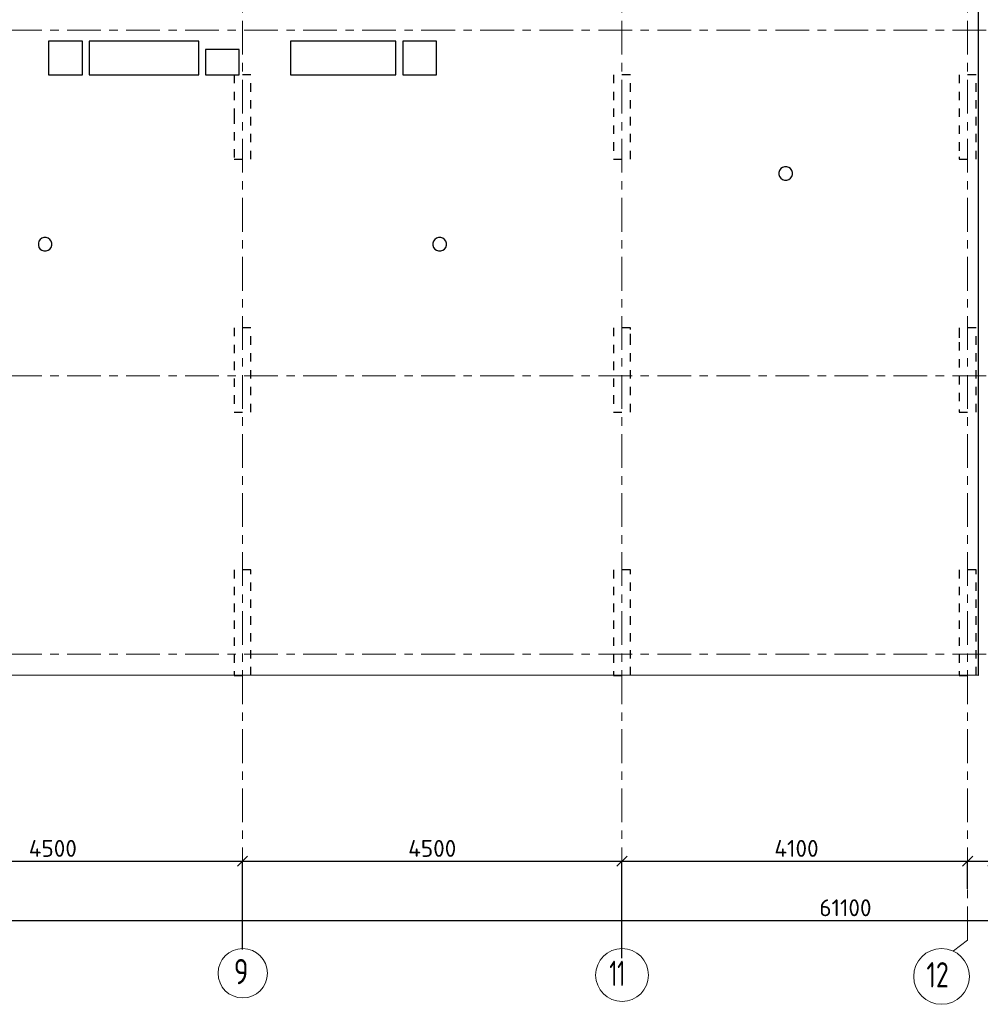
# Model space of a CAD drawing. Header units: metres. Extents: x -38 to 98, y -15 to 21.
# Tile 4 of 124: x 21 to 33, y -4 to 8. Entities that reach past the tile are written whole.
import ezdxf

# ---------------------------------------------------------------- set-up
doc = ezdxf.new("R2010")
doc.units = ezdxf.units.M
doc.header["$PDMODE"] = 65
for name, pattern in [('______11', [0.5, 0.4, -0.05, 0, -0.05]), ('______2', [0.0405, 0.03, -0.0105]), ('______5', [1.1, 0.8, -0.1, 0.1, -0.1])]:
    doc.linetypes.add(name, pattern=pattern)
for name, color, linetype, lineweight in [('XR$2$Осевая линия (1)', 7, '______5', 13), ('XR$2$Размерная линия (1)', 7, 'Continuous', 13), ('XR$4$Перекрытие (1)', 7, 'Continuous', 35)]:
    doc.layers.add(name, color=color, linetype=linetype, lineweight=lineweight)
doc.layers.add('XR$6$Стена_ бетон несущ.', color=7, linetype='Continuous', lineweight=70, true_color=0xb4b496)
doc.styles.add('ISOCPEUR', font='txt')
doc.dimstyles.new('DIMSTYLE_3', dxfattribs={"dimtxt": 0.2, "dimasz": 0.2, "dimexe": 0, "dimexo": 0, "dimgap": 0.1, "dimtad": 2, "dimdec": 0, "dimlfac": 1000, "dimrnd": 5, "dimzin": 12, "dimdsep": 46, "dimtxsty": 'ISOCPEUR', "dimblk1": 'ALL_ML_STRICH', "dimblk2": 'ALL_ML_STRICH', "dimsah": 1, "dimcen": 0, "dimclrd": 7, "dimclre": 256, "dimclrt": 7, "dimadec": 0, "dimazin": 0, "dimtfac": 1, "dimtdec": 0, "dimtix": 1, "dimtmove": 2, "dimatfit": 3, "dimfxl": 0, "dimtzin": 0, "dimlwd": 0, "dimlwe": -3, "dimarcsym": 0})
doc.dimstyles.new('DIMSTYLE_4', dxfattribs={"dimtxt": 0.2, "dimasz": 0.2, "dimexe": 0, "dimexo": 0, "dimgap": 0.1, "dimtad": 0, "dimdec": 0, "dimlfac": 1000, "dimrnd": 5, "dimzin": 12, "dimdsep": 46, "dimtxsty": 'ISOCPEUR', "dimblk1": 'ALL_ML_STRICH', "dimblk2": 'ALL_ML_STRICH', "dimsah": 1, "dimcen": 0, "dimclrd": 7, "dimclre": 256, "dimclrt": 7, "dimadec": 0, "dimazin": 0, "dimtfac": 1, "dimtdec": 0, "dimtix": 1, "dimtmove": 2, "dimatfit": 3, "dimfxl": 0, "dimtvp": 1.2, "dimtzin": 0, "dimlwd": 0, "dimlwe": -3, "dimarcsym": 0})

# ---------------------------------------------------------------- blocks, each defined once
blk = doc.blocks.new('ALL_ML_STRICH')
at = {"color": 0, "linetype": 'ByBlock', "lineweight": -2}
for p, q in [((-1, 0), (0.5, 0)), ((-0.3, -0.3), (0.3, 0.3)), ((0, -0.5), (0, 0.5))]:
    blk.add_line(p, q, dxfattribs=at)
blk = doc.blocks.new('*D12')
at = {"layer": 'DEFPOINTS', "color": 7, "linetype": 'Continuous', "lineweight": 13, "transparency": 33554687}
for p in [(0.5, -3.103), (61.6, -3.14), (0.5, -3.156)]:
    blk.add_point(p, dxfattribs=at)
at = {"layer": 'XR$2$Размерная линия (1)', "color": 9, "linetype": 'Continuous', "lineweight": -2, "true_color": 0xc7c7c7, "transparency": 33554687}
for p, q in [((0.5, -3.123), (0.5, -3.156)), ((61.6, -3.156), (61.6, -3.156))]:
    blk.add_line(p, q, dxfattribs=at)
at = {"layer": 'XR$2$Размерная линия (1)', "color": 7, "linetype": 'Continuous', "lineweight": -2, "transparency": 33554687}
blk.add_line((0.5, -3.156), (61.6, -3.156), dxfattribs=at)
at = {"layer": 'XR$2$Размерная линия (1)', "color": 7, "linetype": 'Continuous', "lineweight": 13, "transparency": 33554687, "xscale": 0.2, "yscale": 0.2, "zscale": 0.2, "rotation": 180}
blk.add_blockref('ALL_ML_STRICH', (0.5, -3.156), dxfattribs=at)
at = {"layer": 'XR$2$Размерная линия (1)', "color": 7, "linetype": 'Continuous', "lineweight": 13, "transparency": 33554687, "xscale": 0.2, "yscale": 0.2, "zscale": 0.2}
blk.add_blockref('ALL_ML_STRICH', (61.6, -3.156), dxfattribs=at)
at = {"layer": 'XR$2$Размерная линия (1)', "color": 7, "linetype": 'Continuous', "lineweight": 13, "transparency": 33554687, "insert": (31.1, -3.006), "char_height": 0.2, "width": 1, "attachment_point": 5, "style": 'ISOCPEUR'}
blk.add_mtext('\\A1;{61100}', dxfattribs=at)
blk = doc.blocks.new('*D17')
at = {"layer": 'DEFPOINTS', "color": 7, "linetype": 'Continuous', "lineweight": 13, "transparency": 33554687}
for p in [(19.45, -2.452), (19.45, -3.607), (23.95, -3.521)]:
    blk.add_point(p, dxfattribs=at)
at = {"layer": 'XR$2$Размерная линия (1)', "color": 9, "linetype": 'Continuous', "lineweight": -2, "true_color": 0xc7c7c7, "transparency": 33554687}
for p, q in [((19.45, -3.587), (19.45, -2.452)), ((23.95, -3.501), (23.95, -2.452))]:
    blk.add_line(p, q, dxfattribs=at)
at = {"layer": 'XR$2$Размерная линия (1)', "color": 7, "linetype": 'Continuous', "lineweight": -2, "transparency": 33554687}
blk.add_line((19.45, -2.452), (23.95, -2.452), dxfattribs=at)
at = {"layer": 'XR$2$Размерная линия (1)', "color": 7, "linetype": 'Continuous', "lineweight": 13, "transparency": 33554687, "xscale": 0.2, "yscale": 0.2, "zscale": 0.2, "rotation": 180}
blk.add_blockref('ALL_ML_STRICH', (19.45, -2.452), dxfattribs=at)
at = {"layer": 'XR$2$Размерная линия (1)', "color": 7, "linetype": 'Continuous', "lineweight": 13, "transparency": 33554687, "xscale": 0.2, "yscale": 0.2, "zscale": 0.2}
blk.add_blockref('ALL_ML_STRICH', (23.95, -2.452), dxfattribs=at)
at = {"layer": 'XR$2$Размерная линия (1)', "color": 7, "linetype": 'Continuous', "lineweight": 13, "transparency": 33554687, "insert": (21.7, -2.302), "char_height": 0.2, "width": 0.8, "attachment_point": 5, "style": 'ISOCPEUR'}
blk.add_mtext('\\A1;{4500}', dxfattribs=at)
blk = doc.blocks.new('*D18')
at = {"layer": 'DEFPOINTS', "color": 7, "linetype": 'Continuous', "lineweight": 13, "transparency": 33554687}
for p in [(23.95, -2.452), (23.95, -3.521), (28.45, -3.623)]:
    blk.add_point(p, dxfattribs=at)
at = {"layer": 'XR$2$Размерная линия (1)', "color": 9, "linetype": 'Continuous', "lineweight": -2, "true_color": 0xc7c7c7, "transparency": 33554687}
for p, q in [((23.95, -3.501), (23.95, -2.452)), ((28.45, -3.603), (28.45, -2.452))]:
    blk.add_line(p, q, dxfattribs=at)
at = {"layer": 'XR$2$Размерная линия (1)', "color": 7, "linetype": 'Continuous', "lineweight": -2, "transparency": 33554687}
blk.add_line((23.95, -2.452), (28.45, -2.452), dxfattribs=at)
at = {"layer": 'XR$2$Размерная линия (1)', "color": 7, "linetype": 'Continuous', "lineweight": 13, "transparency": 33554687, "xscale": 0.2, "yscale": 0.2, "zscale": 0.2, "rotation": 180}
blk.add_blockref('ALL_ML_STRICH', (23.95, -2.452), dxfattribs=at)
at = {"layer": 'XR$2$Размерная линия (1)', "color": 7, "linetype": 'Continuous', "lineweight": 13, "transparency": 33554687, "xscale": 0.2, "yscale": 0.2, "zscale": 0.2}
blk.add_blockref('ALL_ML_STRICH', (28.45, -2.452), dxfattribs=at)
at = {"layer": 'XR$2$Размерная линия (1)', "color": 7, "linetype": 'Continuous', "lineweight": 13, "transparency": 33554687, "insert": (26.2, -2.302), "char_height": 0.2, "width": 0.8, "attachment_point": 5, "style": 'ISOCPEUR'}
blk.add_mtext('\\A1;{4500}', dxfattribs=at)
blk = doc.blocks.new('*D19')
at = {"layer": 'DEFPOINTS', "color": 7, "linetype": 'Continuous', "lineweight": 13, "transparency": 33554687}
for p in [(28.45, -2.452), (32.55, -2.802), (28.45, -3.623)]:
    blk.add_point(p, dxfattribs=at)
at = {"layer": 'XR$2$Размерная линия (1)', "color": 9, "linetype": 'Continuous', "lineweight": -2, "true_color": 0xc7c7c7, "transparency": 33554687}
for p, q in [((28.45, -3.603), (28.45, -2.452)), ((32.55, -2.782), (32.55, -2.452))]:
    blk.add_line(p, q, dxfattribs=at)
at = {"layer": 'XR$2$Размерная линия (1)', "color": 7, "linetype": 'Continuous', "lineweight": -2, "transparency": 33554687}
blk.add_line((28.45, -2.452), (32.55, -2.452), dxfattribs=at)
at = {"layer": 'XR$2$Размерная линия (1)', "color": 7, "linetype": 'Continuous', "lineweight": 13, "transparency": 33554687, "xscale": 0.2, "yscale": 0.2, "zscale": 0.2, "rotation": 180}
blk.add_blockref('ALL_ML_STRICH', (28.45, -2.452), dxfattribs=at)
at = {"layer": 'XR$2$Размерная линия (1)', "color": 7, "linetype": 'Continuous', "lineweight": 13, "transparency": 33554687, "xscale": 0.2, "yscale": 0.2, "zscale": 0.2}
blk.add_blockref('ALL_ML_STRICH', (32.55, -2.452), dxfattribs=at)
at = {"layer": 'XR$2$Размерная линия (1)', "color": 7, "linetype": 'Continuous', "lineweight": 13, "transparency": 33554687, "insert": (30.52, -2.302), "char_height": 0.2, "width": 0.8, "attachment_point": 5, "style": 'ISOCPEUR'}
blk.add_mtext('\\A1;{4100}', dxfattribs=at)
blk = doc.blocks.new('*D20')
at = {"layer": 'DEFPOINTS', "color": 7, "linetype": 'Continuous', "lineweight": 13, "transparency": 33554687}
for p in [(32.55, -2.452), (32.55, -2.802), (32.85, -2.818)]:
    blk.add_point(p, dxfattribs=at)
at = {"layer": 'XR$2$Размерная линия (1)', "color": 9, "linetype": 'Continuous', "lineweight": -2, "true_color": 0xc7c7c7, "transparency": 33554687}
for p, q in [((32.55, -2.782), (32.55, -2.452)), ((32.85, -2.798), (32.85, -2.452))]:
    blk.add_line(p, q, dxfattribs=at)
at = {"layer": 'XR$2$Размерная линия (1)', "color": 7, "linetype": 'Continuous', "lineweight": -2, "transparency": 33554687}
blk.add_line((32.55, -2.452), (32.85, -2.452), dxfattribs=at)
at = {"layer": 'XR$2$Размерная линия (1)', "color": 7, "linetype": 'Continuous', "lineweight": 13, "transparency": 33554687, "xscale": 0.2, "yscale": 0.2, "zscale": 0.2, "rotation": 180}
blk.add_blockref('ALL_ML_STRICH', (32.55, -2.452), dxfattribs=at)
at = {"layer": 'XR$2$Размерная линия (1)', "color": 7, "linetype": 'Continuous', "lineweight": 13, "transparency": 33554687, "xscale": 0.2, "yscale": 0.2, "zscale": 0.2}
blk.add_blockref('ALL_ML_STRICH', (32.85, -2.452), dxfattribs=at)
at = {"layer": 'XR$2$Размерная линия (1)', "color": 7, "linetype": 'Continuous', "lineweight": 13, "transparency": 33554687, "insert": (33.178, -2.7), "char_height": 0.2, "width": 0.6, "attachment_point": 5, "style": 'ISOCPEUR'}
blk.add_mtext('\\A1;{300}', dxfattribs=at)

msp = doc.modelspace()

# ---------------------------------------------------------------- linework, layer by layer
at = {"layer": 'XR$2$Осевая линия (1)', "color": 253, "linetype": '______11', "lineweight": 13, "true_color": 0xa0a0a0, "transparency": 33554687}
for p, q in [((32.55, -3.39), (32.55, 19.78)), ((28.45, -3.39), (28.45, 8.92)), ((23.95, -3.39), (23.95, 8.13)), ((-2.63, 7.4), (62.6, 7.4)), ((-2.63, 3.3), (62.6, 3.3)), ((-2.63, 0), (62.6, 0)), ((32.3812, -3.5157), (32.55, -3.39))]:
    msp.add_line(p, q, dxfattribs=at)
at = {"layer": 'XR$2$Осевая линия (1)', "color": 7, "linetype": 'Continuous', "lineweight": 13, "transparency": 33554687}
for centre, radius in [((23.9524, -3.7819), 0.2924), ((28.4509, -3.8029), 0.3134), ((32.2404, -3.8199), 0.3304)]:
    msp.add_circle(centre, radius, dxfattribs=at)
at = {"layer": 'XR$4$Перекрытие (1)', "color": 7, "linetype": 'Continuous', "lineweight": 25, "transparency": 33554687}
for p, q in [((32.675, 16.6502), (32.675, -0.25)), ((21.65, 7.2702), (21.65, 6.8702)), ((22.05, 7.2702), (21.65, 7.2702)), ((22.05, 6.8702), (22.05, 7.2702)), ((22.13, 7.2702), (22.13, 6.8702)), ((23.43, 7.2702), (22.13, 7.2702)), ((23.43, 6.8702), (23.43, 7.2702)), ((24.52, 7.2702), (24.52, 6.8702)), ((25.77, 7.2702), (24.52, 7.2702)), ((25.77, 6.8702), (25.77, 7.2702)), ((25.8501, 7.2702), (25.8501, 6.8702)), ((26.2501, 7.2702), (25.8501, 7.2702)), ((26.2501, 6.8702), (26.2501, 7.2702)), ((23.51, 7.1702), (23.51, 6.8702)), ((23.91, 7.1702), (23.51, 7.1702)), ((23.91, 6.8702), (23.91, 7.1702)), ((21.65, 6.8702), (22.05, 6.8702)), ((22.13, 6.8702), (23.43, 6.8702)), ((23.51, 6.8702), (23.91, 6.8702)), ((24.52, 6.8702), (25.77, 6.8702)), ((25.8501, 6.8702), (26.2501, 6.8702)), ((30.3201, 5.7369), (30.3123, 5.7129)), ((30.3349, 5.7573), (30.3201, 5.7369)), ((30.3553, 5.7721), (30.3349, 5.7573)), ((30.3793, 5.7799), (30.3553, 5.7721)), ((30.4046, 5.7799), (30.3793, 5.7799)), ((30.4286, 5.7721), (30.4046, 5.7799)), ((30.449, 5.7573), (30.4286, 5.7721)), ((30.4638, 5.7369), (30.449, 5.7573)), ((30.4716, 5.7129), (30.4638, 5.7369)), ((30.3123, 5.7129), (30.3123, 5.6876)), ((30.3123, 5.6876), (30.3201, 5.6636)), ((30.3201, 5.6636), (30.3349, 5.6432)), ((30.3349, 5.6432), (30.3553, 5.6284)), ((30.3553, 5.6284), (30.3793, 5.6206)), ((30.3793, 5.6206), (30.4046, 5.6206)), ((30.4046, 5.6206), (30.4286, 5.6284)), ((30.4286, 5.6284), (30.449, 5.6432)), ((30.449, 5.6432), (30.4638, 5.6636)), ((30.4638, 5.6636), (30.4716, 5.6876)), ((30.4716, 5.6876), (30.4716, 5.7129)), ((21.5509, 4.918), (21.536, 4.8976)), ((21.5713, 4.9328), (21.5509, 4.918)), ((21.5953, 4.9406), (21.5713, 4.9328)), ((21.6205, 4.9406), (21.5953, 4.9406)), ((21.6445, 4.9328), (21.6205, 4.9406)), ((21.6649, 4.918), (21.6445, 4.9328)), ((21.6798, 4.8976), (21.6649, 4.918)), ((26.231, 4.918), (26.2162, 4.8976)), ((26.2514, 4.9328), (26.231, 4.918)), ((26.2754, 4.9406), (26.2514, 4.9328)), ((26.3006, 4.9406), (26.2754, 4.9406)), ((26.3246, 4.9328), (26.3006, 4.9406)), ((26.3451, 4.918), (26.3246, 4.9328)), ((26.3599, 4.8976), (26.3451, 4.918)), ((21.536, 4.8976), (21.5282, 4.8736)), ((21.5282, 4.8736), (21.5282, 4.8483)), ((21.5282, 4.8483), (21.536, 4.8243)), ((21.536, 4.8243), (21.5509, 4.8039)), ((21.5509, 4.8039), (21.5713, 4.7891)), ((21.5713, 4.7891), (21.5953, 4.7813)), ((21.6205, 4.7813), (21.6445, 4.7891)), ((21.6445, 4.7891), (21.6649, 4.8039)), ((21.6649, 4.8039), (21.6798, 4.8243)), ((21.6876, 4.8736), (21.6798, 4.8976)), ((21.6798, 4.8243), (21.6876, 4.8483)), ((21.6876, 4.8483), (21.6876, 4.8736)), ((26.2162, 4.8976), (26.2084, 4.8736)), ((26.2084, 4.8736), (26.2084, 4.8483)), ((26.2084, 4.8483), (26.2162, 4.8243)), ((26.2162, 4.8243), (26.231, 4.8039)), ((26.231, 4.8039), (26.2514, 4.7891)), ((26.2514, 4.7891), (26.2754, 4.7813)), ((26.3006, 4.7813), (26.3246, 4.7891)), ((26.3246, 4.7891), (26.3451, 4.8039)), ((26.3451, 4.8039), (26.3599, 4.8243)), ((26.3677, 4.8736), (26.3599, 4.8976)), ((26.3599, 4.8243), (26.3677, 4.8483)), ((26.3677, 4.8483), (26.3677, 4.8736)), ((21.5953, 4.7813), (21.6205, 4.7813)), ((26.2754, 4.7813), (26.3006, 4.7813)), ((32.675, -0.25), (19.55, -0.2498))]:
    msp.add_line(p, q, dxfattribs=at)
at = {"layer": 'XR$6$Стена_ бетон несущ.', "color": 253, "linetype": '______2', "lineweight": -3, "true_color": 0xa0a0a0, "transparency": 33554687}
for p, q in [((24.05, 6.87), (23.85, 6.87)), ((23.85, 6.87), (23.85, 6.67)), ((24.05, 6.67), (24.05, 6.87)), ((28.55, 6.87), (28.35, 6.87)), ((28.35, 6.87), (28.35, 5.87)), ((28.55, 5.87), (28.55, 6.87)), ((32.65, 6.87), (32.45, 6.87)), ((32.45, 6.87), (32.45, 5.8989)), ((32.65, 5.87), (32.65, 6.87)), ((23.85, 6.67), (23.85, 6.47)), ((24.05, 5.87), (24.05, 6.67)), ((23.85, 6.47), (23.85, 6.39)), ((23.85, 6.39), (23.85, 5.87)), ((23.85, 5.87), (24.05, 5.87)), ((28.35, 5.87), (28.55, 5.87)), ((32.45, 5.8989), (32.45, 5.87)), ((32.45, 5.87), (32.65, 5.87)), ((24.05, 3.87), (23.85, 3.87)), ((23.85, 3.87), (23.85, 2.87)), ((24.05, 2.87), (24.05, 3.87)), ((28.55, 3.87), (28.35, 3.87)), ((28.35, 3.87), (28.35, 2.87)), ((28.55, 3.85), (28.55, 3.87)), ((32.65, 3.87), (32.45, 3.87)), ((32.45, 3.87), (32.45, 3.85)), ((32.65, 2.87), (32.65, 3.87)), ((28.55, 3.7), (28.55, 3.85)), ((32.45, 3.85), (32.45, 3.7)), ((28.55, 2.87), (28.55, 3.7)), ((32.45, 3.7), (32.45, 2.87)), ((23.85, 2.87), (24.05, 2.87)), ((28.35, 2.87), (28.55, 2.87)), ((32.45, 2.87), (32.65, 2.87)), ((24.05, 1), (23.85, 1)), ((23.85, 1), (23.85, -0.25)), ((24.05, -0.25), (24.05, 1)), ((28.55, 1), (28.35, 1)), ((28.35, 1), (28.35, -0.25)), ((28.55, -0.25), (28.55, 1)), ((32.45, 1), (32.45, -0.25)), ((32.65, 1), (32.45, 1)), ((32.65, -0.25), (32.65, 1)), ((32.65, 1), (32.65, 1)), ((23.85, -0.25), (24.05, -0.25)), ((28.35, -0.25), (28.55, -0.25)), ((32.45, -0.25), (32.65, -0.25))]:
    msp.add_line(p, q, dxfattribs=at)

# ---------------------------------------------------------------- texts
at = {"layer": 'XR$2$Осевая линия (1)', "color": 7, "linetype": 'Continuous', "lineweight": 13, "transparency": 33554687, "char_height": 0.3, "attachment_point": 7, "style": 'ISOCPEUR'}
for s, insert, width in [('\\W0.78;9', (23.8474, -3.9124), 0.326407), ('\\W0.62;11', (28.3009, -3.9334), 0.39375), ('\\W0.75;12', (32.0604, -3.9504), 0.472281)]:
    msp.add_mtext(s, dxfattribs=dict(at, insert=insert, width=width))

# ---------------------------------------------------------------- dimensions: what is measured, and where the dimension line sits
at = {"layer": 'XR$2$Размерная линия (1)', "color": 7, "linetype": 'Continuous', "lineweight": 13, "transparency": 33554687}
for base, p1, p2, dimstyle, picture, middle in [((23.95, -2.452), (19.45, -3.5875), (23.95, -3.5008), 'DIMSTYLE_3', '*D17', (21.7, -2.302)), ((28.45, -2.452), (23.95, -3.5008), (28.45, -3.6033), 'DIMSTYLE_3', '*D18', (26.2, -2.302)), ((32.55, -2.452), (28.45, -3.6033), (32.55, -2.7816), 'DIMSTYLE_3', '*D19', (30.52, -2.302)), ((32.85, -2.452), (32.55, -2.7816), (32.85, -2.7982), 'DIMSTYLE_4', '*D20', (33.1784, -2.6996)), ((61.6, -3.1563), (0.5, -3.1233), (61.6, -3.1563), 'DIMSTYLE_3', '*D12', (31.1, -3.0063))]:
    dim = msp.add_linear_dim(base=base, p1=p1, p2=p2, dimstyle=dimstyle, override={"dimpost": '<>', "dimclrd": 7, "dimclre": 9, "dimclrt": 7, "dimlwd": 0, "dimlwe": 65533}, dxfattribs=at)
    dim.commit()
    dim.dimension.update_dxf_attribs({"geometry": picture, "text_midpoint": middle, "dimtype": 160})

doc.saveas('drawing.dxf')
